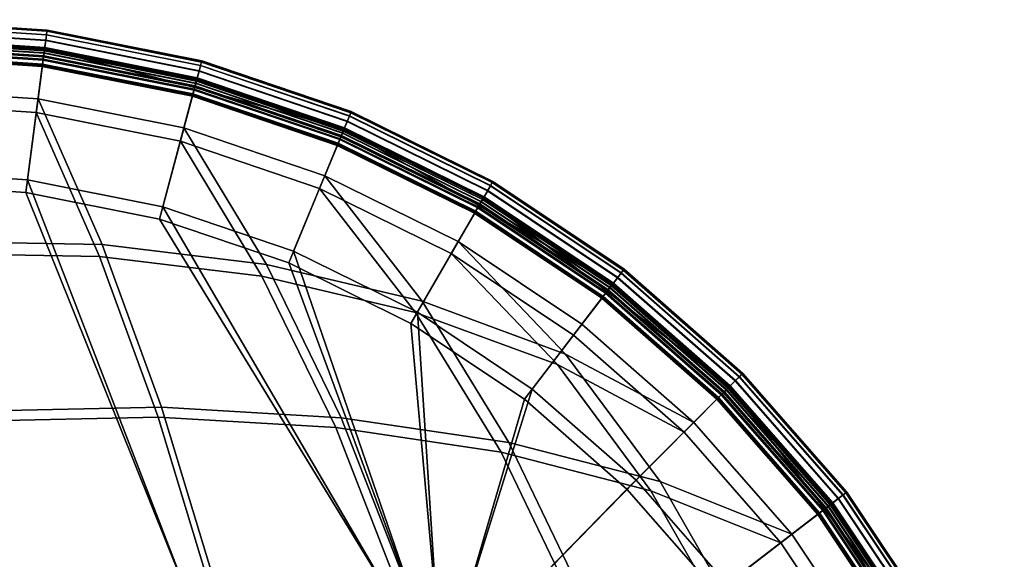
# Model space of a CAD drawing. Header units: centimetres. Extents: x -226 to 226, y -226 to 226.
# Tile 50 of 50: x 24 to 208, y 125 to 226. Entities that reach past the tile are written whole.
import ezdxf

# ---------------------------------------------------------------- set-up
doc = ezdxf.new("R2010")
doc.units = ezdxf.units.CM
doc.layers.add('Naked - Side$P - MAT - F_B - HOR', color=7, linetype='Continuous', true_color=0x7f5b5b)

msp = doc.modelspace()

# ---------------------------------------------------------------- meshes
at = {"layer": 'Naked - Side$P - MAT - F_B - HOR'}
mesh = msp.add_polyface(dxfattribs=at)
corners = [(28.57, 217.01, 476.52), (56.65, 211.42, 476.52), (54.35, 202.85, 476.76), (27.41, 208.21, 476.76), (0, 218.88, 476.52), (0, 210, 476.76), (0, 222.01, 450.69), (28.98, 220.11, 450.69), (28.98, 220.11, 471.93), (0, 222.01, 471.93), (56.98, 212.85, 450.69), (57.46, 214.44, 471.93), (28.6, 217.25, 381.86), (0, 219.13, 381.86), (0, 194.93, 381.87), (25.44, 193.26, 381.87), (56.71, 211.66, 381.86), (50.45, 188.29, 381.87), (28.93, 219.72, 474.38), (57.36, 214.06, 474.38), (57.24, 213.62, 475.12), (28.87, 219.26, 475.12), (57.09, 213.05, 475.69), (28.79, 218.67, 475.69), (56.91, 212.38, 476.17), (28.7, 217.99, 476.17), (56.65, 211.42, 476.52), (28.57, 217.01, 476.52), (28.96, 220, 473.58), (0, 221.9, 473.58), (0, 221.61, 474.38), (0, 221.16, 475.12), (0, 220.56, 475.69), (0, 219.87, 476.17), (28.57, 217.01, 476.52), (0, 218.88, 476.52), (0, 219.13, 381.86), (28.6, 217.25, 381.86), (28.72, 218.17, 382.17), (0, 220.05, 382.17), (28.81, 218.8, 382.86), (0, 220.69, 382.86), (28.88, 219.34, 383.48), (0, 221.23, 383.48), (28.93, 219.75, 384.23), (0, 221.65, 384.23), (28.96, 220.01, 384.89), (0, 221.91, 384.89), (28.98, 220.11, 386.94), (0, 222.01, 386.94), (28.6, 217.25, 381.86), (56.71, 211.66, 381.86), (56.95, 212.56, 382.17), (57.12, 213.17, 382.86), (57.26, 213.69, 383.48), (57.37, 214.09, 384.23), (28.98, 220.11, 429.44), (57.46, 214.44, 429.44), (28.98, 220.11, 408.19), (-0.05, 220.36, 408.19), (0, 222.01, 429.44), (28.54, 216.82, 480.04), (27.75, 210.77, 480.04), (55.02, 205.34, 480.04), (56.6, 211.24, 480.04), (0, 218.69, 480.04), (0, 212.58, 480.04), (0, 225.53, 386.65), (0, 225.53, 473.21), (29.44, 223.6, 473.21), (29.44, 223.6, 386.65), (28.58, 217.07, 380.08), (25.76, 195.63, 380.08), (0, 197.32, 380.08), (0, 218.94, 380.08), (56.67, 211.48, 380.08), (51.07, 190.6, 380.08), (39.75, 183.54, 480.04), (8.07, 184.08, 480.04), (28.99, 220.21, 479.12), (28.78, 218.57, 479.8), (57.06, 212.95, 479.8), (57.49, 214.54, 479.12), (28.54, 216.82, 480.04), (56.6, 211.24, 480.04), (0, 225.3, 474.98), (29.41, 223.37, 474.98), (0, 224.61, 476.62), (29.32, 222.69, 476.62), (0, 223.53, 478.04), (29.18, 221.62, 478.04), (0, 222.11, 479.12), (0, 220.46, 479.8), (0, 218.69, 480.04), (28.54, 216.82, 480.04), (0, 218.94, 380.08), (0, 220.65, 380.3), (28.8, 218.76, 380.3), (28.58, 217.07, 380.08), (0, 222.24, 380.96), (29.01, 220.33, 380.96), (0, 223.6, 382), (29.19, 221.69, 382), (0, 224.65, 383.36), (29.32, 222.73, 383.36), (0, 225.31, 384.95), (29.41, 223.38, 384.95), (28.58, 217.07, 380.08), (57.11, 213.13, 380.3), (56.67, 211.48, 380.08), (57.52, 214.66, 380.96)]
mesh.append_faces([[corners[k] for k in face] for face in [(0, 1, 2, 3), (4, 0, 3, 5), (6, 7, 8, 9), (7, 10, 11, 8), (12, 13, 14, 15), (16, 12, 15, 17), (18, 19, 20, 21), (21, 20, 22, 23), (23, 22, 24, 25), (25, 24, 26, 27), (9, 8, 28, 29), (29, 28, 18, 30), (30, 18, 21, 31), (31, 21, 23, 32), (32, 23, 25, 33), (33, 25, 34, 35), (36, 37, 38, 39), (39, 38, 40, 41), (41, 40, 42, 43), (43, 42, 44, 45), (45, 44, 46, 47), (47, 46, 48, 49), (50, 51, 52, 38), (38, 52, 53, 40), (40, 53, 54, 42), (42, 54, 55, 44), (56, 57, 10, 7), (49, 48, 58, 59), (59, 58, 56, 60), (60, 56, 7, 6), (61, 62, 63, 64), (65, 66, 62, 61), (67, 68, 69, 70), (71, 72, 73, 74), (75, 76, 72, 71), (77, 62, 66, 78), (79, 80, 81, 82), (80, 83, 84, 81), (68, 85, 86, 69), (85, 87, 88, 86), (87, 89, 90, 88), (89, 91, 79, 90), (91, 92, 80, 79), (92, 93, 94, 80), (95, 96, 97, 98), (96, 99, 100, 97), (99, 101, 102, 100), (101, 103, 104, 102), (103, 105, 106, 104), (105, 67, 70, 106), (107, 97, 108, 109), (97, 100, 110, 108)]])
mesh = msp.add_polyface(dxfattribs=at)
corners = [(56.65, 211.42, 476.52), (83.76, 202.22, 476.52), (80.37, 194.02, 476.76), (54.35, 202.85, 476.76), (83.86, 202.45, 381.86), (56.71, 211.66, 381.86), (50.45, 188.29, 381.87), (74.6, 180.09, 381.87), (56.98, 212.85, 450.69), (84.96, 205.11, 450.69), (84.96, 205.11, 471.93), (57.46, 214.44, 471.93), (28.98, 220.11, 471.93), (57.43, 214.34, 473.58), (28.96, 220, 473.58), (57.36, 214.06, 474.38), (28.93, 219.72, 474.38), (84.92, 205.01, 473.58), (84.81, 204.74, 474.38), (84.63, 204.32, 475.12), (57.24, 213.62, 475.12), (84.41, 203.77, 475.69), (57.09, 213.05, 475.69), (84.14, 203.13, 476.17), (56.91, 212.38, 476.17), (83.76, 202.22, 476.52), (56.65, 211.42, 476.52), (110.28, 191.01, 475.69), (109.93, 190.41, 476.17), (109.44, 189.55, 476.52), (83.76, 202.22, 476.52), (83.86, 202.45, 381.86), (109.56, 189.77, 381.86), (110.03, 190.57, 382.17), (84.21, 203.3, 382.17), (28.93, 219.75, 384.23), (57.37, 214.09, 384.23), (57.43, 214.35, 384.89), (28.96, 220.01, 384.89), (57.46, 214.44, 386.94), (28.98, 220.11, 386.94), (56.71, 211.66, 381.86), (83.86, 202.45, 381.86), (56.95, 212.56, 382.17), (84.45, 203.89, 382.86), (57.12, 213.17, 382.86), (84.66, 204.39, 383.48), (57.26, 213.69, 383.48), (84.82, 204.77, 384.23), (84.92, 205.02, 384.89), (84.96, 205.11, 386.94), (57.46, 214.44, 408.19), (28.98, 220.11, 408.19), (57.46, 214.44, 429.44), (28.98, 220.11, 429.44), (84.96, 205.11, 408.19), (84.96, 205.11, 429.44), (56.6, 211.24, 480.04), (55.02, 205.34, 480.04), (81.35, 196.4, 480.04), (83.69, 202.04, 480.04), (83.78, 202.27, 380.08), (75.51, 182.3, 380.08), (51.07, 190.6, 380.08), (56.67, 211.48, 380.08), (58.37, 217.85, 386.65), (58.37, 217.85, 473.21), (86.31, 208.36, 473.21), (86.31, 208.36, 386.65), (29.44, 223.6, 386.65), (29.44, 223.6, 473.21), (29.41, 223.37, 474.98), (58.31, 217.62, 474.98), (29.32, 222.69, 476.62), (58.13, 216.96, 476.62), (29.18, 221.62, 478.04), (57.85, 215.91, 478.04), (28.99, 220.21, 479.12), (57.49, 214.54, 479.12), (86.22, 208.15, 474.98), (85.96, 207.52, 476.62), (85.54, 206.51, 478.04), (85, 205.2, 479.12), (57.06, 212.95, 479.8), (84.37, 203.68, 479.8), (56.6, 211.24, 480.04), (83.69, 202.04, 480.04), (83.69, 202.04, 480.04), (109.35, 189.39, 480.04), (110.23, 190.92, 479.8), (83.78, 202.27, 380.08), (84.44, 203.85, 380.3), (110.32, 191.08, 380.3), (109.47, 189.61, 380.08), (29.01, 220.33, 380.96), (29.19, 221.69, 382), (57.87, 215.98, 382), (57.52, 214.66, 380.96), (29.32, 222.73, 383.36), (58.14, 216.99, 383.36), (29.41, 223.38, 384.95), (58.31, 217.63, 384.95), (56.67, 211.48, 380.08), (57.11, 213.13, 380.3), (83.78, 202.27, 380.08), (85.05, 205.32, 380.96), (85.57, 206.58, 382), (85.97, 207.55, 383.36), (86.22, 208.16, 384.95)]
mesh.append_faces([[corners[k] for k in face] for face in [(0, 1, 2, 3), (4, 5, 6, 7), (8, 9, 10, 11), (12, 11, 13, 14), (14, 13, 15, 16), (11, 10, 17, 13), (13, 17, 18, 15), (15, 18, 19, 20), (20, 19, 21, 22), (22, 21, 23, 24), (24, 23, 25, 26), (21, 27, 28, 23), (23, 28, 29, 30), (31, 32, 33, 34), (35, 36, 37, 38), (38, 37, 39, 40), (41, 42, 34, 43), (43, 34, 44, 45), (45, 44, 46, 47), (47, 46, 48, 36), (36, 48, 49, 37), (37, 49, 50, 39), (40, 39, 51, 52), (52, 51, 53, 54), (39, 50, 55, 51), (51, 55, 56, 53), (53, 56, 9, 8), (57, 58, 59, 60), (61, 62, 63, 64), (65, 66, 67, 68), (69, 70, 66, 65), (70, 71, 72, 66), (71, 73, 74, 72), (73, 75, 76, 74), (75, 77, 78, 76), (66, 72, 79, 67), (72, 74, 80, 79), (74, 76, 81, 80), (76, 78, 82, 81), (78, 83, 84, 82), (83, 85, 86, 84), (84, 87, 88, 89), (90, 91, 92, 93), (94, 95, 96, 97), (95, 98, 99, 96), (98, 100, 101, 99), (100, 69, 65, 101), (102, 103, 91, 104), (103, 97, 105, 91), (97, 96, 106, 105), (96, 99, 107, 106), (99, 101, 108, 107), (101, 65, 68, 108)]])
mesh = msp.add_polyface(dxfattribs=at)
corners = [(83.76, 202.22, 476.52), (109.44, 189.55, 476.52), (105, 181.87, 476.76), (80.37, 194.02, 476.76), (109.56, 189.77, 381.86), (83.86, 202.45, 381.86), (74.6, 180.09, 381.87), (97.46, 168.81, 381.87), (105.61, 85.53, 475.28), (68.73, 83.94, 476.6), (60.11, 118.64, 476.5), (95.46, 118.48, 476.52), (29.82, 80.79, 476.59), (23.02, 116.68, 475.28), (50.23, 151.29, 475.28), (83.39, 149.35, 476.47), (15.69, 150.56, 476.52), (-14.83, 112.68, 476.63), (-19.38, 147.23, 476.76), (114.33, 144.76, 476.76), (69.61, 177.64, 476.45), (98.33, 170.87, 476.76), (39.27, 181.31, 476.42), (7.98, 181.85, 476.76), (54.35, 202.85, 476.76), (27.41, 208.21, 476.76), (0, 210, 476.76), (98.47, 102.48, 381.86), (100.96, 105.87, 381.86), (60.59, 105.84, 381.85), (59.13, 102.39, 381.83), (19.81, 103.83, 381.85), (19.33, 100.45, 381.83), (-19.81, 103.83, 381.85), (-19.34, 100.45, 381.83), (96.27, 99.09, 381.2), (57.84, 99, 381.14), (18.91, 97.12, 381.14), (-18.91, 97.12, 381.14), (0, 194.93, 381.87), (19.81, 103.83, 381.85), (60.59, 105.84, 381.85), (25.44, 193.26, 381.87), (60.59, 105.84, 381.85), (100.96, 105.87, 381.86), (50.45, 188.29, 381.87), (100.96, 105.87, 381.86), (102.07, 105.79, 381.86), (102.07, 105.79, 381.86), (103.13, 105.45, 381.86), (96.55, 98.8, 376.72), (95.45, 97.65, 374.46), (94.45, 98, 374.46), (95.53, 99.15, 376.72), (93.4, 98.12, 374.46), (94.45, 99.27, 376.72), (98.27, 100.58, 378.52), (97.23, 100.95, 378.52), (96.12, 101.07, 378.52), (83.69, 202.04, 480.04), (81.35, 196.4, 480.04), (106.29, 184.1, 480.04), (109.35, 189.39, 480.04), (109.47, 189.61, 380.08), (98.66, 170.89, 380.08), (75.51, 182.3, 380.08), (83.78, 202.27, 380.08), (106.91, 86.58, 480.04), (96.63, 119.93, 480.04), (60.85, 120.1, 480.04), (69.58, 84.97, 480.04), (23.3, 118.12, 480.04), (30.19, 81.79, 480.04), (84.41, 151.19, 480.04), (50.85, 153.15, 480.04), (15.88, 152.41, 480.04), (-19.62, 149.03, 480.04), (-15.02, 114.07, 480.04), (115.74, 146.54, 480.04), (99.54, 172.97, 480.04), (70.46, 179.82, 480.04), (39.75, 183.54, 480.04), (8.07, 184.08, 480.04), (55.02, 205.34, 480.04), (27.75, 210.77, 480.04), (98.27, 103.34, 379.68), (58.96, 103.34, 379.68), (60.42, 105.85, 380.08), (100.7, 105.85, 380.08), (19.28, 101.38, 379.68), (19.76, 103.84, 380.08), (-19.28, 101.38, 379.68), (-19.76, 103.84, 380.08), (57.67, 101.07, 378.52), (18.86, 99.15, 378.52), (-18.86, 99.15, 378.52), (56.67, 99.27, 376.72), (18.53, 97.39, 376.72), (-18.53, 97.39, 376.72), (56.04, 98.12, 374.46), (0, 197.32, 380.08), (25.76, 195.63, 380.08), (60.42, 105.85, 380.08), (19.76, 103.84, 380.08), (51.07, 190.6, 380.08), (100.7, 105.85, 380.08), (60.42, 105.85, 380.08), (101.85, 105.73, 380.08), (100.7, 105.85, 380.08), (102.94, 105.34, 380.08), (101.85, 105.73, 380.08)]
mesh.append_faces([[corners[k] for k in face] for face in [(0, 1, 2, 3), (4, 5, 6, 7), (8, 9, 10, 11), (9, 12, 13, 10), (11, 10, 14, 15), (10, 13, 16, 14), (13, 17, 18, 16), (19, 15, 20, 21), (15, 14, 22, 20), (14, 16, 23, 22), (21, 20, 24, 3), (20, 22, 25, 24), (22, 23, 26, 25), (27, 28, 29, 30), (30, 29, 31, 32), (32, 31, 33, 34), (35, 27, 30, 36), (36, 30, 32, 37), (37, 32, 34, 38), (39, 40, 41, 42), (42, 43, 44, 45), (45, 46, 47, 6), (6, 48, 49, 7), (50, 51, 52, 53), (53, 52, 54, 55), (56, 50, 53, 57), (57, 53, 55, 58), (59, 60, 61, 62), (63, 64, 65, 66), (67, 68, 69, 70), (70, 69, 71, 72), (68, 73, 74, 69), (69, 74, 75, 71), (71, 75, 76, 77), (78, 79, 80, 73), (73, 80, 81, 74), (74, 81, 82, 75), (79, 60, 83, 80), (80, 83, 84, 81), (85, 86, 87, 88), (86, 89, 90, 87), (89, 91, 92, 90), (58, 93, 86, 85), (93, 94, 89, 86), (94, 95, 91, 89), (55, 96, 93, 58), (96, 97, 94, 93), (97, 98, 95, 94), (54, 99, 96, 55), (100, 101, 102, 103), (101, 104, 105, 106), (104, 65, 107, 108), (65, 64, 109, 110)]])
mesh = msp.add_polyface(dxfattribs=at)
corners = [(84.96, 205.11, 450.69), (111, 192.26, 450.69), (111, 192.26, 471.93), (84.96, 205.11, 471.93), (134.1, 174.82, 450.69), (135.15, 176.13, 471.93), (110.95, 192.17, 473.58), (84.92, 205.01, 473.58), (110.81, 191.92, 474.38), (84.81, 204.74, 474.38), (110.58, 191.53, 475.12), (84.63, 204.32, 475.12), (110.28, 191.01, 475.69), (84.41, 203.77, 475.69), (135.08, 176.04, 473.58), (134.91, 175.82, 474.38), (134.63, 175.45, 475.12), (134.27, 174.98, 475.69), (133.85, 174.43, 476.17), (109.93, 190.41, 476.17), (133.24, 173.65, 476.52), (109.44, 189.55, 476.52), (84.21, 203.3, 382.17), (110.03, 190.57, 382.17), (110.34, 191.12, 382.86), (84.45, 203.89, 382.86), (110.61, 191.59, 383.48), (84.66, 204.39, 383.48), (110.82, 191.95, 384.23), (84.82, 204.77, 384.23), (110.95, 192.18, 384.89), (84.92, 205.02, 384.89), (111, 192.26, 386.94), (84.96, 205.11, 386.94), (109.56, 189.77, 381.86), (133.4, 173.85, 381.86), (133.96, 174.58, 382.17), (134.34, 175.08, 382.86), (134.68, 175.51, 383.48), (134.93, 175.84, 384.23), (135.09, 176.05, 384.89), (135.15, 176.13, 386.94), (135.15, 176.13, 408.19), (111, 192.26, 408.19), (135.15, 176.13, 429.44), (110.13, 190.84, 429.44), (84.96, 205.11, 408.19), (84.96, 205.11, 429.44), (86.31, 208.36, 386.65), (86.31, 208.36, 473.21), (112.77, 195.32, 473.21), (112.77, 195.32, 386.65), (137.29, 178.93, 473.21), (137.29, 178.93, 386.65), (86.22, 208.15, 474.98), (112.65, 195.11, 474.98), (85.96, 207.52, 476.62), (112.31, 194.52, 476.62), (85.54, 206.51, 478.04), (111.76, 193.58, 478.04), (85, 205.2, 479.12), (111.06, 192.35, 479.12), (84.37, 203.68, 479.8), (110.23, 190.92, 479.8), (137.15, 178.74, 474.98), (136.74, 178.2, 476.62), (136.07, 177.34, 478.04), (135.21, 176.21, 479.12), (134.21, 174.9, 479.8), (109.35, 189.39, 480.04), (133.13, 173.5, 480.04), (84.44, 203.85, 380.3), (85.05, 205.32, 380.96), (111.12, 192.46, 380.96), (110.32, 191.08, 380.3), (85.57, 206.58, 382), (111.8, 193.64, 382), (85.97, 207.55, 383.36), (112.32, 194.55, 383.36), (86.22, 208.16, 384.95), (112.65, 195.12, 384.95), (109.47, 189.61, 380.08), (134.32, 175.05, 380.3), (133.28, 173.7, 380.08), (135.29, 176.31, 380.96), (136.12, 177.39, 382), (136.76, 178.23, 383.36), (137.16, 178.75, 384.95)]
mesh.append_faces([[corners[k] for k in face] for face in [(0, 1, 2, 3), (1, 4, 5, 2), (3, 2, 6, 7), (7, 6, 8, 9), (9, 8, 10, 11), (11, 10, 12, 13), (2, 5, 14, 6), (6, 14, 15, 8), (8, 15, 16, 10), (10, 16, 17, 12), (12, 17, 18, 19), (19, 18, 20, 21), (22, 23, 24, 25), (25, 24, 26, 27), (27, 26, 28, 29), (29, 28, 30, 31), (31, 30, 32, 33), (34, 35, 36, 23), (23, 36, 37, 24), (24, 37, 38, 26), (26, 38, 39, 28), (28, 39, 40, 30), (30, 40, 41, 32), (32, 41, 42, 43), (43, 42, 44, 45), (45, 44, 4, 1), (33, 32, 43, 46), (46, 43, 45, 47), (47, 45, 1, 0), (48, 49, 50, 51), (51, 50, 52, 53), (49, 54, 55, 50), (54, 56, 57, 55), (56, 58, 59, 57), (58, 60, 61, 59), (60, 62, 63, 61), (50, 55, 64, 52), (55, 57, 65, 64), (57, 59, 66, 65), (59, 61, 67, 66), (61, 63, 68, 67), (63, 69, 70, 68), (71, 72, 73, 74), (72, 75, 76, 73), (75, 77, 78, 76), (77, 79, 80, 78), (79, 48, 51, 80), (81, 74, 82, 83), (74, 73, 84, 82), (73, 76, 85, 84), (76, 78, 86, 85), (78, 80, 87, 86), (80, 51, 53, 87)]])
mesh = msp.add_polyface(dxfattribs=at)
corners = [(102.29, 100.34, 381.92), (101.83, 101.16, 381.93), (98.82, 98.33, 381.45), (99.13, 97.71, 381.41), (101.16, 101.83, 381.93), (98.33, 98.82, 381.45), (100.34, 102.29, 381.92), (97.71, 99.13, 381.41), (99.44, 102.51, 381.89), (97.04, 99.21, 381.32), (98.47, 102.48, 381.86), (96.27, 99.09, 381.2), (105.87, 100.96, 381.86), (105.79, 102.07, 381.86), (102.51, 99.44, 381.89), (102.48, 98.47, 381.86), (105.45, 103.13, 381.86), (104.86, 104.08, 381.86), (104.08, 104.86, 381.86), (103.13, 105.45, 381.86), (102.07, 105.79, 381.86), (100.96, 105.87, 381.86), (133.24, 173.65, 476.52), (154.77, 154.77, 476.52), (148.5, 148.5, 476.76), (127.84, 166.61, 476.76), (154.95, 154.95, 381.86), (133.4, 173.85, 381.86), (118.66, 154.65, 381.87), (137.83, 137.83, 381.87), (109.44, 189.55, 476.52), (105, 181.87, 476.76), (109.56, 189.77, 381.86), (97.46, 168.81, 381.87), (139.41, 85.5, 476.49), (105.61, 85.53, 475.28), (95.46, 118.48, 476.52), (128.11, 116.14, 476.63), (157.18, 111.64, 476.76), (114.33, 144.76, 476.76), (142.31, 137.56, 476.76), (83.39, 149.35, 476.47), (98.33, 170.87, 476.76), (124.82, 161.11, 476.76), (80.37, 194.02, 476.76), (103.13, 105.45, 381.86), (104.08, 104.86, 381.86), (104.08, 104.86, 381.86), (104.86, 104.08, 381.86), (137.83, 137.83, 381.87), (104.86, 104.08, 381.86), (105.45, 103.13, 381.86), (154.65, 118.66, 381.87), (105.45, 103.13, 381.86), (105.79, 102.07, 381.86), (168.81, 97.46, 381.87), (99.21, 99.99, 378.52), (97.46, 98.22, 376.72), (96.55, 98.8, 376.72), (98.27, 100.58, 378.52), (102.84, 100.47, 379.68), (100.58, 98.27, 378.52), (99.99, 99.21, 378.52), (102.23, 101.43, 379.68), (101.43, 102.23, 379.68), (100.47, 102.84, 379.68), (97.23, 100.95, 378.52), (99.4, 103.21, 379.68), (96.12, 101.07, 378.52), (98.27, 103.34, 379.68), (105.85, 100.7, 380.08), (103.34, 98.27, 379.68), (103.21, 99.4, 379.68), (105.73, 101.85, 380.08), (105.34, 102.94, 380.08), (104.73, 103.91, 380.08), (103.91, 104.73, 380.08), (102.94, 105.34, 380.08), (101.85, 105.73, 380.08), (100.7, 105.85, 380.08), (154.81, 154.81, 380.08), (139.53, 139.53, 380.08), (120.12, 156.55, 380.08), (133.28, 173.7, 380.08), (109.35, 189.39, 480.04), (106.29, 184.1, 480.04), (129.41, 168.65, 480.04), (133.13, 173.5, 480.04), (98.66, 170.89, 380.08), (109.47, 189.61, 380.08), (141.13, 86.55, 480.04), (129.68, 117.57, 480.04), (96.63, 119.93, 480.04), (106.91, 86.58, 480.04), (159.11, 113.01, 480.04), (144.06, 139.25, 480.04), (115.74, 146.54, 480.04), (84.41, 151.19, 480.04), (126.35, 163.08, 480.04), (99.54, 172.97, 480.04), (150.32, 150.32, 480.04), (81.35, 196.4, 480.04), (103.91, 104.73, 380.08), (102.94, 105.34, 380.08), (104.73, 103.91, 380.08), (103.91, 104.73, 380.08), (156.55, 120.12, 380.08), (105.34, 102.94, 380.08), (104.73, 103.91, 380.08), (170.89, 98.66, 380.08), (105.73, 101.85, 380.08), (105.34, 102.94, 380.08)]
mesh.append_faces([[corners[k] for k in face] for face in [(0, 1, 2, 3), (1, 4, 5, 2), (4, 6, 7, 5), (6, 8, 9, 7), (8, 10, 11, 9), (12, 13, 14, 15), (13, 16, 0, 14), (16, 17, 1, 0), (17, 18, 4, 1), (18, 19, 6, 4), (19, 20, 8, 6), (20, 21, 10, 8), (22, 23, 24, 25), (26, 27, 28, 29), (30, 22, 25, 31), (27, 32, 33, 28), (34, 35, 36, 37), (38, 37, 39, 40), (37, 36, 41, 39), (40, 39, 42, 43), (24, 43, 31, 25), (43, 42, 44, 31), (33, 45, 46, 28), (28, 47, 48, 29), (49, 50, 51, 52), (52, 53, 54, 55), (56, 57, 58, 59), (60, 61, 62, 63), (63, 62, 56, 64), (64, 56, 59, 65), (65, 59, 66, 67), (67, 66, 68, 69), (70, 71, 72, 73), (73, 72, 60, 74), (74, 60, 63, 75), (75, 63, 64, 76), (76, 64, 65, 77), (77, 65, 67, 78), (78, 67, 69, 79), (80, 81, 82, 83), (84, 85, 86, 87), (83, 82, 88, 89), (90, 91, 92, 93), (94, 95, 96, 91), (91, 96, 97, 92), (95, 98, 99, 96), (100, 86, 85, 98), (98, 85, 101, 99), (88, 82, 102, 103), (82, 81, 104, 105), (81, 106, 107, 108), (106, 109, 110, 111)]])
mesh = msp.add_polyface(dxfattribs=at)
corners = [(156.98, 156.98, 450.69), (176.13, 135.15, 450.69), (176.13, 135.15, 471.93), (156.98, 156.98, 471.93), (134.1, 174.82, 450.69), (135.15, 176.13, 471.93), (156.91, 156.91, 473.58), (135.08, 176.04, 473.58), (156.7, 156.7, 474.38), (134.91, 175.82, 474.38), (156.38, 156.38, 475.12), (134.63, 175.45, 475.12), (155.96, 155.96, 475.69), (134.27, 174.98, 475.69), (155.47, 155.47, 476.17), (133.85, 174.43, 476.17), (154.77, 154.77, 476.52), (133.24, 173.65, 476.52), (176.04, 135.08, 473.58), (175.82, 134.91, 474.38), (175.45, 134.63, 475.12), (133.4, 173.85, 381.86), (154.95, 154.95, 381.86), (155.6, 155.6, 382.17), (133.96, 174.58, 382.17), (156.05, 156.05, 382.86), (134.34, 175.08, 382.86), (156.43, 156.43, 383.48), (134.68, 175.51, 383.48), (156.73, 156.73, 384.23), (134.93, 175.84, 384.23), (156.91, 156.91, 384.89), (135.09, 176.05, 384.89), (156.98, 156.98, 386.94), (135.15, 176.13, 386.94), (175.08, 134.34, 382.86), (175.51, 134.68, 383.48), (175.84, 134.93, 384.23), (176.05, 135.09, 384.89), (176.13, 135.15, 386.94), (156.98, 156.98, 408.19), (135.15, 176.13, 408.19), (156.98, 156.98, 429.44), (135.15, 176.13, 429.44), (174.78, 134.15, 408.19), (176.13, 135.15, 429.44), (159.47, 159.47, 386.65), (159.47, 159.47, 473.21), (178.93, 137.29, 473.21), (178.93, 137.29, 386.65), (133.13, 173.5, 480.04), (129.41, 168.65, 480.04), (150.32, 150.32, 480.04), (154.64, 154.64, 480.04), (137.29, 178.93, 386.65), (137.29, 178.93, 473.21), (159.47, 159.47, 473.21), (159.47, 159.47, 386.65), (168.65, 129.41, 480.04), (126.35, 163.08, 480.04), (144.06, 139.25, 480.04), (137.15, 178.74, 474.98), (159.31, 159.31, 474.98), (159.47, 159.47, 473.21), (136.74, 178.2, 476.62), (158.83, 158.83, 476.62), (136.07, 177.34, 478.04), (158.06, 158.06, 478.04), (135.21, 176.21, 479.12), (157.06, 157.06, 479.12), (134.21, 174.9, 479.8), (155.89, 155.89, 479.8), (133.13, 173.5, 480.04), (154.64, 154.64, 480.04), (159.31, 159.31, 474.98), (178.74, 137.15, 474.98), (159.31, 159.31, 474.98), (158.83, 158.83, 476.62), (178.2, 136.74, 476.62), (158.83, 158.83, 476.62), (158.06, 158.06, 478.04), (177.34, 136.07, 478.04), (158.06, 158.06, 478.04), (157.06, 157.06, 479.12), (176.21, 135.21, 479.12), (157.06, 157.06, 479.12), (155.89, 155.89, 479.8), (174.9, 134.21, 479.8), (133.28, 173.7, 380.08), (134.32, 175.05, 380.3), (156.02, 156.02, 380.3), (154.81, 154.81, 380.08), (135.29, 176.31, 380.96), (157.14, 157.14, 380.96), (136.12, 177.39, 382), (158.11, 158.11, 382), (136.76, 178.23, 383.36), (158.85, 158.85, 383.36), (137.16, 178.75, 384.95), (159.32, 159.32, 384.95), (159.47, 159.47, 386.65), (156.02, 156.02, 380.3), (157.14, 157.14, 380.96), (176.31, 135.29, 380.96), (175.05, 134.32, 380.3), (157.14, 157.14, 380.96), (158.11, 158.11, 382), (177.39, 136.12, 382), (158.11, 158.11, 382), (158.85, 158.85, 383.36), (178.23, 136.76, 383.36), (158.85, 158.85, 383.36), (159.32, 159.32, 384.95), (178.75, 137.16, 384.95), (159.32, 159.32, 384.95)]
mesh.append_faces([[corners[k] for k in face] for face in [(0, 1, 2, 3), (4, 0, 3, 5), (5, 3, 6, 7), (7, 6, 8, 9), (9, 8, 10, 11), (11, 10, 12, 13), (13, 12, 14, 15), (15, 14, 16, 17), (3, 2, 18, 6), (6, 18, 19, 8), (8, 19, 20, 10), (21, 22, 23, 24), (24, 23, 25, 26), (26, 25, 27, 28), (28, 27, 29, 30), (30, 29, 31, 32), (32, 31, 33, 34), (25, 35, 36, 27), (27, 36, 37, 29), (29, 37, 38, 31), (31, 38, 39, 33), (34, 33, 40, 41), (41, 40, 42, 43), (43, 42, 0, 4), (33, 39, 44, 40), (40, 44, 45, 42), (42, 45, 1, 0), (46, 47, 48, 49), (50, 51, 52, 53), (54, 55, 56, 57), (58, 52, 59, 60), (55, 61, 62, 63), (61, 64, 65, 62), (64, 66, 67, 65), (66, 68, 69, 67), (68, 70, 71, 69), (70, 72, 73, 71), (47, 74, 75, 48), (76, 77, 78, 75), (79, 80, 81, 78), (82, 83, 84, 81), (85, 86, 87, 84), (88, 89, 90, 91), (89, 92, 93, 90), (92, 94, 95, 93), (94, 96, 97, 95), (96, 98, 99, 97), (98, 54, 100, 99), (101, 102, 103, 104), (105, 106, 107, 103), (108, 109, 110, 107), (111, 112, 113, 110), (114, 46, 49, 113)]])
mesh = msp.add_polyface(dxfattribs=at)
corners = [(154.77, 154.77, 476.52), (173.65, 133.24, 476.52), (166.61, 127.84, 476.76), (148.5, 148.5, 476.76), (176.13, 135.15, 450.69), (192.26, 111, 450.69), (192.26, 111, 471.93), (176.13, 135.15, 471.93), (189.55, 109.44, 476.52), (181.87, 105, 476.76), (173.85, 133.4, 381.86), (154.95, 154.95, 381.86), (137.83, 137.83, 381.87), (154.65, 118.66, 381.87), (189.77, 109.56, 381.86), (168.81, 97.46, 381.87), (157.18, 111.64, 476.76), (142.31, 137.56, 476.76), (124.82, 161.11, 476.76), (192.17, 110.95, 473.58), (176.04, 135.08, 473.58), (191.92, 110.81, 474.38), (175.82, 134.91, 474.38), (191.53, 110.58, 475.12), (175.45, 134.63, 475.12), (191.01, 110.28, 475.69), (174.98, 134.27, 475.69), (190.41, 109.93, 476.17), (174.43, 133.85, 476.17), (189.55, 109.44, 476.52), (173.65, 133.24, 476.52), (156.38, 156.38, 475.12), (155.96, 155.96, 475.69), (155.47, 155.47, 476.17), (173.65, 133.24, 476.52), (154.77, 154.77, 476.52), (173.85, 133.4, 381.86), (189.77, 109.56, 381.86), (190.57, 110.03, 382.17), (174.58, 133.96, 382.17), (191.12, 110.34, 382.86), (175.08, 134.34, 382.86), (191.59, 110.61, 383.48), (175.51, 134.68, 383.48), (191.95, 110.82, 384.23), (175.84, 134.93, 384.23), (192.18, 110.95, 384.89), (176.05, 135.09, 384.89), (192.26, 111, 386.94), (176.13, 135.15, 386.94), (154.95, 154.95, 381.86), (173.85, 133.4, 381.86), (155.6, 155.6, 382.17), (156.05, 156.05, 382.86), (192.26, 111, 408.19), (174.78, 134.15, 408.19), (192.26, 111, 429.44), (176.13, 135.15, 429.44), (154.64, 154.64, 480.04), (150.32, 150.32, 480.04), (168.65, 129.41, 480.04), (173.5, 133.13, 480.04), (195.32, 112.77, 386.65), (195.32, 112.77, 473.21), (208.36, 86.31, 473.21), (208.36, 86.31, 386.65), (178.93, 137.29, 386.65), (178.93, 137.29, 473.21), (184.1, 106.29, 480.04), (189.39, 109.35, 480.04), (173.7, 133.28, 380.08), (156.55, 120.12, 380.08), (139.53, 139.53, 380.08), (154.81, 154.81, 380.08), (189.61, 109.47, 380.08), (170.89, 98.66, 380.08), (171.25, 84.81, 480.04), (159.11, 113.01, 480.04), (129.68, 117.57, 480.04), (141.13, 86.55, 480.04), (144.06, 139.25, 480.04), (178.74, 137.15, 474.98), (195.11, 112.65, 474.98), (178.2, 136.74, 476.62), (194.52, 112.31, 476.62), (177.34, 136.07, 478.04), (193.58, 111.76, 478.04), (176.21, 135.21, 479.12), (192.35, 111.06, 479.12), (174.9, 134.21, 479.8), (190.92, 110.23, 479.8), (173.5, 133.13, 480.04), (189.39, 109.35, 480.04), (208.15, 86.22, 474.98), (155.89, 155.89, 479.8), (154.64, 154.64, 480.04), (173.5, 133.13, 480.04), (173.7, 133.28, 380.08), (175.05, 134.32, 380.3), (191.08, 110.32, 380.3), (189.61, 109.47, 380.08), (176.31, 135.29, 380.96), (192.46, 111.12, 380.96), (177.39, 136.12, 382), (193.64, 111.8, 382), (178.23, 136.76, 383.36), (194.55, 112.32, 383.36), (178.75, 137.16, 384.95), (195.12, 112.65, 384.95), (208.16, 86.22, 384.95), (207.55, 85.97, 383.36), (154.81, 154.81, 380.08), (156.02, 156.02, 380.3), (173.7, 133.28, 380.08)]
mesh.append_faces([[corners[k] for k in face] for face in [(0, 1, 2, 3), (4, 5, 6, 7), (1, 8, 9, 2), (10, 11, 12, 13), (14, 10, 13, 15), (9, 16, 17, 2), (2, 17, 18, 3), (7, 6, 19, 20), (20, 19, 21, 22), (22, 21, 23, 24), (24, 23, 25, 26), (26, 25, 27, 28), (28, 27, 29, 30), (31, 24, 26, 32), (32, 26, 28, 33), (33, 28, 34, 35), (36, 37, 38, 39), (39, 38, 40, 41), (41, 40, 42, 43), (43, 42, 44, 45), (45, 44, 46, 47), (47, 46, 48, 49), (50, 51, 39, 52), (52, 39, 41, 53), (49, 48, 54, 55), (55, 54, 56, 57), (57, 56, 5, 4), (58, 59, 60, 61), (62, 63, 64, 65), (66, 67, 63, 62), (61, 60, 68, 69), (70, 71, 72, 73), (74, 75, 71, 70), (76, 77, 78, 79), (68, 60, 80, 77), (67, 81, 82, 63), (81, 83, 84, 82), (83, 85, 86, 84), (85, 87, 88, 86), (87, 89, 90, 88), (89, 91, 92, 90), (63, 82, 93, 64), (94, 95, 96, 89), (97, 98, 99, 100), (98, 101, 102, 99), (101, 103, 104, 102), (103, 105, 106, 104), (105, 107, 108, 106), (107, 66, 62, 108), (106, 108, 109, 110), (108, 62, 65, 109), (111, 112, 98, 113)]])

doc.saveas('drawing.dxf')
